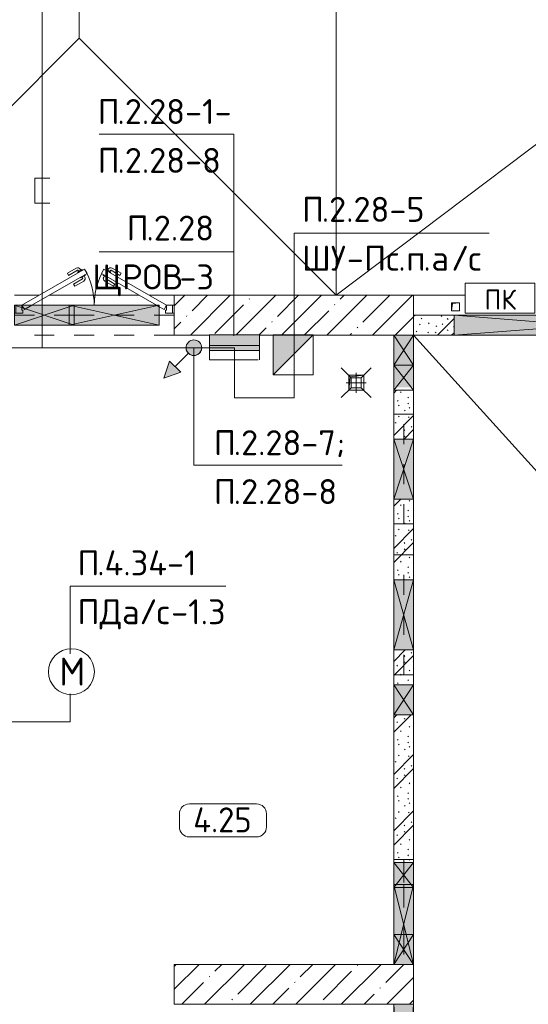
# Model space of a CAD drawing. Header units: millimetres. Extents: x -32229 to 169101, y -13689 to 125138.
# Tile 231 of 256: x 98008 to 103104, y 36450 to 46310. Entities that reach past the tile are written whole.
import ezdxf

# ---------------------------------------------------------------- set-up
doc = ezdxf.new("R2010")
doc.units = ezdxf.units.MM
doc.linetypes.add('3_ Штрих_ 1 х 1 мм', pattern=[400, 200, -200])
doc.linetypes.add('ADSK_Штриховая_ш3 п1_5', pattern=[900, 600, -300])
for name, color, linetype, lineweight in [('A-____-NOTE-TEXT', 5, 'Continuous', 18), ('A-AREA-____-IDEN', 7, 'Continuous', 9), ('A-DETL-____-THIN', 7, 'Continuous', 9), ('A-DOOR-____-MCUT', 7, 'Continuous', 9), ('A-DOOR-____-OTLN', 7, 'Continuous', 18), ('A-DOOR-FRAM-MCUT', 7, 'Continuous', 9), ('A-FLOR-____-OTLN', 7, 'Continuous', 18), ('A-GLAZ-____-MCUT', 7, 'Continuous', 9), ('A-GLAZ-____-OTLN', 7, 'Continuous', 18), ('A-WALL-____-PATT', 7, 'Continuous', 40), ('G-____-____-TEXT', 7, 'Continuous', 9), ('I-WALL-____-MCUT', 7, 'Continuous', 40), ('M-EQPM-____-OTLN', 7, 'Continuous', 18), ('P-SANR-FIXT-OTLN', 7, 'Continuous', 18), ('S-BEAM-____-OTLN', 7, 'Continuous', 18), ('S-COLS-____-MCUT', 7, 'Continuous', 40), ('S-COLS-____-OTLN', 7, 'Continuous', 18)]:
    doc.layers.add(name, color=color, linetype=linetype, lineweight=lineweight)
doc.layers.add('A-AREA-____-OTLN', color=4, linetype='ADSK_Штриховая_ш3 п1_5', lineweight=40, true_color=0x00ffff)
doc.layers.add('A-DETL-____-OTLN', color=7, linetype='Continuous', lineweight=9, true_color=0x00a600)
doc.styles.add('GOST Common', font='GOST_Common.ttf', dxfattribs={"height": 200})
doc.styles.add('GOST Common_3', font='GOST_Common.ttf', dxfattribs={"height": 280})
doc.styles.add('GOST Common_5', font='GOST_Common.ttf', dxfattribs={"height": 250})
doc.styles.add('ISOCPEUR', font='isocpeur.ttf', dxfattribs={"height": 250})
pattern_1 = [(45, (0, 0), (-228.0985, 228.0985), []), (45, (228.1, 0), (-228.0985, 228.0985), [403.225, -80.645, 6.706, -73.939])]
pattern_2 = [(135, (300.56, 377.28), (-565.6854, 6e-14), [10, -790]), (135, (349.8, 474.73), (-565.6854, 6e-14), [10, -790]), (135, (423.93, 473.06), (-565.6854, 6e-14), [10, -790]), (135, (229.92, 447.9), (-565.6854, 6e-14), [10, -790]), (135, (155.08, 447.9), (-565.6854, 6e-14), [10, -790]), (135, (114.9, 369.03), (-565.6854, 6e-14), [10, -790]), (135, (132.43, 285.8), (-565.6854, 6e-14), [10, -790]), (135, (214.66, 322), (-565.6854, 6e-14), [10, -790]), (135, (198.16, 261.88), (-565.6854, 6e-14), [10, -790]), (135, (45.2, 272.9), (-565.6854, 6e-14), [10, -790]), (135, (42.32, 336.16), (-565.6854, 6e-14), [10, -790]), (135, (92.26, 192.24), (-565.6854, 6e-14), [10, -790]), (135, (7.07, 149.2), (-565.6854, 6e-14), [10, -790]), (135, (80.6, 95.1), (-565.6854, 6e-14), [10, -790]), (135, (79.53, 36.94), (-565.6854, 6e-14), [10, -790]), (135, (153.87, 74.56), (-565.6854, 6e-14), [10, -790]), (135, (228.35, 124.8), (-565.6854, 6e-14), [10, -790]), (135, (279.75, 180.4), (-565.6854, 6e-14), [10, -790]), (135, (282.9, 31.63), (-565.6854, 6e-14), [10, -790]), (135, (377.38, 53.45), (-565.6854, 6e-14), [10, -790]), (135, (352.28, 102.7), (-565.6854, 6e-14), [10, -790]), (135, (354.05, 0), (-565.6854, 6e-14), [10, -790]), (135, (553.23, 16.45), (-565.6854, 6e-14), [10, -790]), (135, (542.38, 63.45), (-565.6854, 6e-14), [10, -790]), (135, (536.58, 239.3), (-565.6854, 6e-14), [10, -790]), (135, (475.85, 203.9), (-565.6854, 6e-14), [10, -790]), (135, (475.85, 316.54), (-565.6854, 6e-14), [10, -790]), (135, (520.8, 408.7), (-565.6854, 6e-14), [10, -790]), (135, (551.1, 470.8), (-565.6854, 6e-14), [10, -790]), (135, (235.25, 537.93), (-565.6854, 6e-14), [10, -790]), (135, (407.25, 547.65), (-565.6854, 6e-14), [10, -790]), (135, (94.5, 558.6), (-565.6854, 6e-14), [10, -790]), (135, (46.4, 532.3), (-565.6854, 6e-14), [10, -790]), (135, (85.56, 465.04), (-565.6854, 6e-14), [10, -790]), (135, (355.53, 181.14), (-565.6854, 6e-14), [10, -790]), (135, (362.23, 243.6), (-565.6854, 6e-14), [10, -790]), (135, (413.45, 344.1), (-565.6854, 6e-14), [10, -790]), (135, (286.3, 273.25), (-565.6854, 6e-14), [10, -790]), (135, (423.02, 263.72), (-565.6854, 6e-14), [10, -790]), (135, (162.94, 190.2), (-565.6854, 6e-14), [10, -790]), (135, (470.25, 120.93), (-565.6854, 6e-14), [10, -790]), (135, (484.48, 9.78), (-565.6854, 6e-14), [10, -790]), (45, (0, 212.13), (-565.6854, 0), []), (45, (212.13, 0), (-565.6854, 0), []), (45, (353.55, 0), (-565.6854, 0), []), (45, (0, 353.55), (-565.6854, 0), [])]

# ---------------------------------------------------------------- blocks, each defined once
blk = doc.blocks.new('АР_Дверь двупольная - 1600х2100h_725_725__техн_-6042994--01 ЭМ')
at = {"layer": 'A-DOOR-____-MCUT', "color": 253, "lineweight": 13, "true_color": 0xaaaaaa}
for p, q in [((-725, 100), (-97.1, 462.5)), ((-72.1, 419.2), (-625, 100)), ((-97.1, 462.5), (-72.1, 419.2)), ((97.1, 462.5), (72.1, 419.2)), ((72.1, 419.2), (625, 100)), ((725, 100), (97.1, 462.5)), ((-700, 56.7), (-725, 100)), ((-625, 100), (-700, 56.7)), ((625, 100), (650, 85.6)), ((700, 56.7), (725, 100)), ((650, 85.6), (700, 56.7))]:
    blk.add_line(p, q, dxfattribs=at)
at = {"layer": 'A-DOOR-____-OTLN', "color": 253, "lineweight": 5, "true_color": 0xaaaaaa}
for p, q in [((-269.4, 420.8), (-180.6, 472.1)), ((-256.9, 399.2), (-269.4, 420.8)), ((-256.9, 399.2), (-168.1, 450.4)), ((-122.8, 456.9), (-166.1, 431.9)), ((-166.1, 431.9), (-162.1, 425)), ((-155.3, 438.2), (-161.3, 448.6)), ((-133.6, 450.7), (-139.6, 461.1)), ((-89.8, 399.8), (-133.1, 374.8)), ((-118.8, 450), (-122.8, 456.9)), ((-93.8, 406.7), (-89.8, 399.8)), ((93.8, 406.7), (89.8, 399.8)), ((89.8, 399.8), (133.1, 374.8)), ((118.8, 450), (122.8, 456.9)), ((122.8, 456.9), (166.1, 431.9)), ((133.6, 450.7), (139.6, 461.1)), ((155.3, 438.2), (161.3, 448.6)), ((166.1, 431.9), (162.1, 425)), ((256.9, 399.2), (168.1, 450.4)), ((269.4, 420.8), (180.6, 472.1)), ((256.9, 399.2), (269.4, 420.8)), ((-206.9, 312.5), (-118.1, 363.8)), ((-206.9, 312.5), (-194.4, 290.9)), ((-194.4, 290.9), (-105.6, 342.2)), ((-133.1, 374.8), (-137.1, 381.7)), ((-122.3, 381), (-116.3, 370.6)), ((-100.6, 393.5), (-94.6, 383.1)), ((100.6, 393.5), (94.6, 383.1)), ((194.4, 290.9), (105.6, 342.2)), ((122.3, 381), (116.3, 370.6)), ((206.9, 312.5), (118.1, 363.8)), ((133.1, 374.8), (137.1, 381.7)), ((206.9, 312.5), (194.4, 290.9))]:
    blk.add_line(p, q, dxfattribs=at)
for centre, radius, start, end in [((-165.6, 446.1), 30, 30, 120), ((-165.6, 446.1), 4.99, 30, 120), ((-725, 100), 725, 0, 30), ((725, 100), 725, 150, 180), ((165.6, 446.1), 30, 60, 150), ((165.6, 446.1), 4.99, 60, 150), ((-120.6, 368.1), 4.99, 300, 30), ((-120.6, 368.1), 30, 300, 30), ((120.6, 368.1), 30, 150, 240), ((120.6, 368.1), 4.99, 150, 240)]:
    blk.add_arc(centre, radius, start, end, dxfattribs=at)
at = {"layer": 'A-DOOR-FRAM-MCUT', "color": 253, "lineweight": 13, "true_color": 0xaaaaaa}
for p, q in [((-785, 100), (-800, 100)), ((-785, 100), (-725, 100)), ((-785, 20), (-785, 100)), ((-725, 100), (-725, 50)), ((785, 100), (725, 100)), ((725, 100), (725, 50)), ((785, 20), (785, 100)), ((785, 100), (800, 100)), ((-785, 20), (-800, 20)), ((-715, 20), (-785, 20)), ((-725, 50), (-715, 50)), ((-715, 50), (-715, 20)), ((725, 50), (715, 50)), ((715, 50), (715, 20)), ((715, 20), (785, 20)), ((785, 20), (800, 20))]:
    blk.add_line(p, q, dxfattribs=at)
blk = doc.blocks.new('АР_Отверстие прямоугольное - ВК-4537983--01 ЭМ')
at = {"layer": 'A-GLAZ-____-OTLN', "lineweight": 13, "true_color": 0xf0f0f0}
blk.add_hatch(color=7, dxfattribs=at).paths.add_polyline_path([(397.1, 100), (-325, 100), (-325, -100), (525, -100), (525, 100), (475, 100)])
at = {"layer": 'A-GLAZ-____-MCUT', "color": 253, "lineweight": 13, "true_color": 0xaaaaaa}
for p, q in [((-325, 100), (-325, -100)), ((575, 100), (575, -100))]:
    blk.add_line(p, q, dxfattribs=at)
at = {"layer": 'A-GLAZ-____-OTLN', "color": 253, "lineweight": 5, "true_color": 0xaaaaaa}
for p, q in [((575, 100), (-325, -100)), ((-325, 100), (575, -100))]:
    blk.add_line(p, q, dxfattribs=at)
at = {"layer": 'A-GLAZ-____-OTLN', "color": 253, "lineweight": 13, "true_color": 0xaaaaaa}
for p, q in [((575, 100), (-325, 100)), ((-325, 100), (-325, -100)), ((575, -100), (575, 100)), ((-325, -100), (575, -100))]:
    blk.add_line(p, q, dxfattribs=at)
blk = doc.blocks.new('АР_Канал вертикальный прямоугольный - ПК-5259682--01 ЭМ')
at = {"layer": 'M-EQPM-____-OTLN', "color": 253, "lineweight": 13, "true_color": 0xaaaaaa}
for p, q in [((350, 150), (-350, 150)), ((-350, 150), (-350, -150)), ((-350, -150), (-350, 150)), ((-350, 150), (350, 150)), ((350, -150), (350, 150)), ((350, 150), (350, -150)), ((-350, -150), (350, -150)), ((350, -150), (-350, -150))]:
    blk.add_line(p, q, dxfattribs=at)
blk = doc.blocks.new('АР_Канал вертикальный прямоугольный - ВК-5386080--01 ЭМ')
at = {"layer": 'M-EQPM-____-OTLN', "color": 253, "lineweight": 13, "true_color": 0xaaaaaa}
for p, q in [((75, 75), (-75, 75)), ((-75, 75), (-75, -75)), ((75, 75), (-75, 75)), ((-75, 75), (-75, -75)), ((-75, -75), (-75, 75)), ((-75, 75), (75, 75)), ((-75, -75), (-60, 60)), ((-75, -75), (-60, 60)), ((-60, 60), (75, 75)), ((-60, 60), (75, 75)), ((75, -75), (75, 75)), ((75, 75), (75, -75)), ((-75, -75), (75, -75)), ((75, -75), (-75, -75))]:
    blk.add_line(p, q, dxfattribs=at)
blk = doc.blocks.new('АР_Отверстие прямоугольное - ВК-4883756--01 ЭМ')
at = {"layer": 'A-GLAZ-____-OTLN', "lineweight": 13, "true_color": 0xf0f0f0}
blk.add_hatch(color=7, dxfattribs=at).paths.add_polyline_path([(-175, -100), (425, -100), (425, 100), (-175, 100)])
at = {"layer": 'A-GLAZ-____-MCUT', "color": 253, "lineweight": 13, "true_color": 0xaaaaaa}
for p, q in [((-175, 100), (-175, -100)), ((425, 100), (425, -100))]:
    blk.add_line(p, q, dxfattribs=at)
at = {"layer": 'A-GLAZ-____-OTLN', "color": 253, "lineweight": 5, "true_color": 0xaaaaaa}
for p, q in [((425, 100), (-175, -100)), ((-175, 100), (425, -100))]:
    blk.add_line(p, q, dxfattribs=at)
at = {"layer": 'A-GLAZ-____-OTLN', "color": 253, "lineweight": 13, "true_color": 0xaaaaaa}
for p, q in [((425, 100), (-175, 100)), ((-175, 100), (-175, -100)), ((425, -100), (425, 100)), ((-175, -100), (425, -100))]:
    blk.add_line(p, q, dxfattribs=at)
blk = doc.blocks.new('АР_Отверстие прямоугольное - ВК-3758019--01 ЭМ')
at = {"layer": 'A-GLAZ-____-OTLN', "lineweight": 13, "true_color": 0xf0f0f0}
blk.add_hatch(color=7, dxfattribs=at).paths.add_polyline_path([(-25, -100), (275, -100), (275, 100), (-25, 100)])
at = {"layer": 'A-GLAZ-____-MCUT', "color": 253, "lineweight": 13, "true_color": 0xaaaaaa}
for p, q in [((-25, 100), (-25, -100)), ((275, 100), (275, -100))]:
    blk.add_line(p, q, dxfattribs=at)
at = {"layer": 'A-GLAZ-____-OTLN', "color": 253, "lineweight": 5, "true_color": 0xaaaaaa}
for p, q in [((275, 100), (-25, -100)), ((-25, 100), (275, -100))]:
    blk.add_line(p, q, dxfattribs=at)
at = {"layer": 'A-GLAZ-____-OTLN', "color": 253, "lineweight": 13, "true_color": 0xaaaaaa}
for p, q in [((275, 100), (-25, 100)), ((-25, 100), (-25, -100)), ((275, -100), (275, 100)), ((-25, -100), (275, -100))]:
    blk.add_line(p, q, dxfattribs=at)
blk = doc.blocks.new('АР_Отверстие прямоугольное - ВК-V56--01 ЭМ')
at = {"layer": 'A-GLAZ-____-MCUT', "color": 253, "lineweight": 13, "true_color": 0xaaaaaa}
for p, q in [((-25, 100), (-25, -100)), ((275, 100), (275, -100))]:
    blk.add_line(p, q, dxfattribs=at)
at = {"layer": 'A-GLAZ-____-OTLN', "color": 253, "lineweight": 5, "true_color": 0xaaaaaa}
for p, q in [((275, 100), (-25, -100)), ((-25, 100), (275, -100))]:
    blk.add_line(p, q, dxfattribs=at)
at = {"layer": 'A-GLAZ-____-OTLN', "color": 253, "lineweight": 13, "true_color": 0xaaaaaa}
for p, q in [((275, 100), (-25, 100)), ((-25, 100), (-25, -100)), ((275, -100), (275, 100)), ((-25, -100), (275, -100))]:
    blk.add_line(p, q, dxfattribs=at)
blk = doc.blocks.new('АР_Отверстие прямоугольное - ОВВ-7380624--01 ЭМ')
at = {"layer": 'A-GLAZ-____-OTLN', "lineweight": 13, "true_color": 0xf0f0f0}
blk.add_hatch(color=7, dxfattribs=at).paths.add_polyline_path([(525, 100), (-275, 100), (-275, -100), (525, -100)])
at = {"layer": 'A-GLAZ-____-MCUT', "color": 253, "lineweight": 13, "true_color": 0xaaaaaa}
for p, q in [((-275, 100), (-275, -100)), ((525, 100), (525, -100))]:
    blk.add_line(p, q, dxfattribs=at)
at = {"layer": 'A-GLAZ-____-OTLN', "color": 253, "lineweight": 5, "true_color": 0xaaaaaa}
for p, q in [((-275, 100), (-245, 92.5)), ((525, 100), (225, 25)), ((-245, 92.5), (225, -25)), ((225, 25), (-245, -92.5)), ((-245, -92.5), (-275, -100)), ((225, -25), (525, -100))]:
    blk.add_line(p, q, dxfattribs=at)
at = {"layer": 'A-GLAZ-____-OTLN', "color": 253, "lineweight": 13, "true_color": 0xaaaaaa}
for p, q in [((-245, 100), (-275, 100)), ((-275, 100), (-275, -100)), ((225, 100), (-245, 100)), ((525, 100), (225, 100)), ((525, -100), (525, 100)), ((-275, -100), (-245, -100)), ((-245, -100), (225, -100)), ((225, -100), (525, -100))]:
    blk.add_line(p, q, dxfattribs=at)
blk = doc.blocks.new('АР_Канал вертикальный прямоугольный - АПТ-5386077--01 ЭМ')
at = {"layer": 'M-EQPM-____-OTLN', "color": 253, "lineweight": 13, "true_color": 0xaaaaaa}
for p, q in [((40, 40), (-40, 40)), ((-40, 40), (-40, -40)), ((40, 40), (-40, 40)), ((-40, 40), (-40, -40)), ((-40, -40), (-40, 40)), ((-40, 40), (40, 40)), ((-40, -40), (-32, 32)), ((-40, -40), (-32, 32)), ((-32, 32), (40, 40)), ((-32, 32), (40, 40)), ((40, -40), (40, 40)), ((40, 40), (40, -40)), ((-40, -40), (40, -40)), ((40, -40), (-40, -40))]:
    blk.add_line(p, q, dxfattribs=at)
blk = doc.blocks.new('АР_Отверстие прямоугольное - ОВВ-7380239--01 ЭМ')
at = {"layer": 'A-GLAZ-____-OTLN', "lineweight": 13, "true_color": 0xf0f0f0}
blk.add_hatch(color=7, dxfattribs=at).paths.add_polyline_path([(1245, -100), (1400, -100), (1400, 100), (-1150, 100), (-1150, -100)])
at = {"layer": 'A-GLAZ-____-MCUT', "color": 253, "lineweight": 13, "true_color": 0xaaaaaa}
for p, q in [((-1150, 100), (-1150, -100)), ((1400, 100), (1400, -100))]:
    blk.add_line(p, q, dxfattribs=at)
at = {"layer": 'A-GLAZ-____-OTLN', "color": 253, "lineweight": 5, "true_color": 0xaaaaaa}
for p, q in [((1400, 100), (-1150, -100)), ((-1150, 100), (1400, -100))]:
    blk.add_line(p, q, dxfattribs=at)
at = {"layer": 'A-GLAZ-____-OTLN', "color": 253, "lineweight": 13, "true_color": 0xaaaaaa}
for p, q in [((1400, 100), (-1150, 100)), ((-1150, 100), (-1150, -100)), ((1400, -100), (1400, 100)), ((-1150, -100), (1400, -100))]:
    blk.add_line(p, q, dxfattribs=at)
blk = doc.blocks.new('АР_Отверстие прямоугольное - ВК-4138401--01 ЭМ')
at = {"layer": 'A-GLAZ-____-OTLN', "lineweight": 13, "true_color": 0xf0f0f0}
blk.add_hatch(color=7, dxfattribs=at).paths.add_polyline_path([(30, -100), (250, -100), (250, 100), (30, 100)])
at = {"layer": 'A-GLAZ-____-MCUT', "color": 253, "lineweight": 13, "true_color": 0xaaaaaa}
for p, q in [((0, 100), (0, -100)), ((250, 100), (250, -100))]:
    blk.add_line(p, q, dxfattribs=at)
at = {"layer": 'A-GLAZ-____-OTLN', "color": 253, "lineweight": 5, "true_color": 0xaaaaaa}
for p, q in [((250, 100), (0, -100)), ((0, 100), (250, -100))]:
    blk.add_line(p, q, dxfattribs=at)
at = {"layer": 'A-GLAZ-____-OTLN', "color": 253, "lineweight": 13, "true_color": 0xaaaaaa}
for p, q in [((250, 100), (0, 100)), ((0, 100), (0, -100)), ((250, -100), (250, 100)), ((0, -100), (250, -100))]:
    blk.add_line(p, q, dxfattribs=at)
blk = doc.blocks.new('АР_Отверстие прямоугольное - ОВВ-5305921--01 ЭМ')
at = {"layer": 'A-GLAZ-____-OTLN', "lineweight": 13, "true_color": 0xf0f0f0}
blk.add_hatch(color=7, dxfattribs=at).paths.add_polyline_path([(-225, -100), (475, -100), (475, 100), (-225, 100)])
at = {"layer": 'A-GLAZ-____-MCUT', "color": 253, "lineweight": 13, "true_color": 0xaaaaaa}
for p, q in [((-225, 100), (-225, -100)), ((475, 100), (475, -100))]:
    blk.add_line(p, q, dxfattribs=at)
at = {"layer": 'A-GLAZ-____-OTLN', "color": 253, "lineweight": 5, "true_color": 0xaaaaaa}
for p, q in [((475, 100), (-225, -100)), ((-225, 100), (475, -100))]:
    blk.add_line(p, q, dxfattribs=at)
at = {"layer": 'A-GLAZ-____-OTLN', "color": 253, "lineweight": 13, "true_color": 0xaaaaaa}
for p, q in [((475, 100), (-225, 100)), ((-225, 100), (-225, -100)), ((475, -100), (475, 100)), ((-225, -100), (475, -100))]:
    blk.add_line(p, q, dxfattribs=at)
blk = doc.blocks.new('АР_Трап - 100-100-V67--01 ЭМ')
at = {"layer": 'P-SANR-FIXT-OTLN', "color": 253, "lineweight": 13, "true_color": 0xaaaaaa}
for p, q in [((-50, 50), (-150, 150)), ((0, -100), (0, 100)), ((50, 50), (150, 150)), ((-100, 0), (100, 0)), ((-50, -50), (-50, 50)), ((50, 50), (-50, 50)), ((50, -50), (50, 50)), ((-50, -50), (-150, -150)), ((-50, -50), (50, -50)), ((50, -50), (150, -150))]:
    blk.add_line(p, q, dxfattribs=at)
blk = doc.blocks.new('АР_Перемычка - 200_Уx2_75x5__Опх2_0_75x5_-0_75x5_-7337238--01 ЭМ')
at = {"layer": 'S-BEAM-____-OTLN', "color": 9, "linetype": '3_ Штрих_ 1 х 1 мм', "lineweight": 15, "true_color": 0xc4c4c4}
for p, q in [((-800, 100), (-800, -100)), ((800, 100), (800, -100)), ((-800, 0), (-250, 0)), ((-250, 0), (-200, 0)), ((-200, 0), (650, 0)), ((650, 0), (800, 0))]:
    blk.add_line(p, q, dxfattribs=at)
blk = doc.blocks.new('АР_Перемычка - 200_Ар_10x3_ Оп_Уx1_75x5__0_75x5_-250-5828638--01 ЭМ')
at = {"layer": 'S-BEAM-____-OTLN', "color": 9, "linetype": '3_ Штрих_ 1 х 1 мм', "lineweight": 15, "true_color": 0xc4c4c4}
for p, q in [((-650, 100), (-650, -100)), ((400, 100), (400, -100)), ((-650, 0), (-620, 0)), ((-620, 0), (-400, 0)), ((-400, 0), (-370, 0)), ((-370, 0), (100, 0)), ((100, 0), (400, 0))]:
    blk.add_line(p, q, dxfattribs=at)
blk = doc.blocks.new('АР_Перемычка - 200_Ар_10x3_250-250-4883757--01 ЭМ')
at = {"layer": 'S-BEAM-____-OTLN', "color": 9, "linetype": '3_ Штрих_ 1 х 1 мм', "lineweight": 15, "true_color": 0xc4c4c4}
for p, q in [((-550, 100), (-550, -100)), ((550, 100), (550, -100)), ((-550, 0), (550, 0))]:
    blk.add_line(p, q, dxfattribs=at)
blk = doc.blocks.new('АР_Отверстие прямоугольное - АПТ-5743144--01 ЭМ')
at = {"layer": 'A-GLAZ-____-OTLN', "lineweight": 13, "true_color": 0xf0f0f0}
blk.add_hatch(color=7, dxfattribs=at).paths.add_polyline_path([(25, 100), (-175, 100), (-175, -100), (425, -100), (425, 100), (340, 100)])
at = {"layer": 'A-GLAZ-____-MCUT', "color": 253, "lineweight": 13, "true_color": 0xaaaaaa}
for p, q in [((-175, 100), (-175, -100)), ((425, 100), (425, -100))]:
    blk.add_line(p, q, dxfattribs=at)
at = {"layer": 'A-GLAZ-____-OTLN', "color": 253, "lineweight": 5, "true_color": 0xaaaaaa}
for p, q in [((-175, 100), (-125, 83.3)), ((425, 100), (-125, -83.3)), ((-125, 83.3), (425, -100)), ((-125, -83.3), (-175, -100))]:
    blk.add_line(p, q, dxfattribs=at)
at = {"layer": 'A-GLAZ-____-OTLN', "color": 253, "lineweight": 13, "true_color": 0xaaaaaa}
for p, q in [((-125, 100), (-175, 100)), ((-175, 100), (-175, -100)), ((425, 100), (-125, 100)), ((425, -100), (425, 100)), ((-175, -100), (-125, -100)), ((-125, -100), (425, -100))]:
    blk.add_line(p, q, dxfattribs=at)
blk = doc.blocks.new('АР_Перемычка - 200_Ар_10x3_250-250-5306049--01 ЭМ')
at = {"layer": 'S-BEAM-____-OTLN', "color": 9, "linetype": '3_ Штрих_ 1 х 1 мм', "lineweight": 15, "true_color": 0xc4c4c4}
for p, q in [((-600, 100), (-600, -100)), ((600, 100), (600, -100)), ((-600, 0), (600, 0))]:
    blk.add_line(p, q, dxfattribs=at)
blk = doc.blocks.new('АР_Отверстие прямоугольное - ОВВ-V100--01 ЭМ')
at = {"layer": 'A-GLAZ-____-OTLN', "lineweight": 13, "true_color": 0xf0f0f0}
blk.add_hatch(color=7, dxfattribs=at).paths.add_polyline_path([(1625, -100), (1625, 100), (-1375, 100), (-1375, -100), (1163.4, -100)])
at = {"layer": 'A-GLAZ-____-MCUT', "color": 253, "lineweight": 13, "true_color": 0xaaaaaa}
for p, q in [((-1375, 100), (-1375, -100)), ((1625, 100), (1625, -100))]:
    blk.add_line(p, q, dxfattribs=at)
at = {"layer": 'A-GLAZ-____-OTLN', "color": 253, "lineweight": 5, "true_color": 0xaaaaaa}
for p, q in [((1625, 100), (-1375, -100)), ((-1375, 100), (1625, -100))]:
    blk.add_line(p, q, dxfattribs=at)
at = {"layer": 'A-GLAZ-____-OTLN', "color": 253, "lineweight": 13, "true_color": 0xaaaaaa}
for p, q in [((1625, 100), (-1375, 100)), ((-1375, 100), (-1375, -100)), ((1625, -100), (1625, 100)), ((-1375, -100), (1625, -100))]:
    blk.add_line(p, q, dxfattribs=at)
blk = doc.blocks.new('Наметкина 10_РД_АР_П_отсоединено_rvt-1--01 ЭМ')
at = {"layer": 'A-WALL-____-PATT', "lineweight": 5, "true_color": 0xaaaaaa}
h = blk.add_hatch(dxfattribs=at)
h.set_pattern_fill('FP_6', color=253, style=0, pattern_type=2)
h.set_pattern_definition(pattern_2)
h.paths.add_polyline_path([(102360.3, 43150), (102360.3, 43350), (101955.3, 43350), (101955.3, 43150)])
h.paths.add_polyline_path([(104910.3, 43150), (105605.3, 43150), (105605.3, 43350), (104910.3, 43350), (104910.3, 43176)])
h = blk.add_hatch(dxfattribs=at)
h.set_pattern_fill('FP_6', color=253, style=0, pattern_type=2)
h.set_pattern_definition(pattern_2)
h.paths.add_polyline_path([(101755.3, 37870), (101955.3, 37870), (101955.3, 39350), (101755.3, 39350), (101755.3, 38555.5)])
h.paths.add_polyline_path([(101755.3, 39650), (101955.3, 39650), (101955.3, 40000), (101755.3, 40000)])
h.paths.add_polyline_path([(101955.3, 40700), (101955.3, 41510), (101755.3, 41510), (101755.3, 40700)])
h.paths.add_polyline_path([(101755.3, 42110), (101955.3, 42110), (101955.3, 42600), (101755.3, 42600)])
at = {"layer": 'S-COLS-____-OTLN', "lineweight": 5, "true_color": 0xaaaaaa}
h = blk.add_hatch(dxfattribs=at)
h.set_pattern_fill('FP_1', color=253, style=0, pattern_type=2)
h.set_pattern_definition(pattern_1)
h.paths.add_polyline_path([(101955.3, 43150), (101955.3, 43550), (99555.3, 43550), (99555.3, 43150), (99908.6, 43150), (99908.6, 43154), (100409.6, 43154), (100409.6, 43150), (101755.3, 43150)])
h = blk.add_hatch(dxfattribs=at)
h.set_pattern_fill('FP_1', color=253, style=0, pattern_type=2)
h.set_pattern_definition(pattern_1)
h.paths.add_polyline_path([(101955.3, 36450), (101955.3, 36850), (99555.3, 36850), (99555.3, 36450), (101755.3, 36450)])
at = {"layer": 'A-AREA-____-OTLN', "color": 253, "linetype": '3_ Штрих_ 1 х 1 мм', "lineweight": 13, "true_color": 0xaaaaaa}
blk.add_line((99555.3, 43150), (97980.3, 43150), dxfattribs=at)
at = {"layer": 'A-FLOR-____-OTLN', "color": 253, "lineweight": 13, "true_color": 0xaaaaaa}
for p, q in [((101180.3, 54500), (101180.3, 43550)), ((101180.3, 43550), (101180.3, 54500)), ((98605.3, 46125), (98605.3, 49075)), ((96030.3, 43550), (98605.3, 46125)), ((101180.3, 43550), (98605.3, 46125)), ((101180.3, 43550), (104592.8, 46125)), ((98203.5, 43550), (97955.3, 43550)), ((98203.5, 43550), (97955.3, 43550)), ((99207.1, 43550), (98303.5, 43550)), ((99207.1, 43550), (98303.5, 43550)), ((99555.3, 43550), (99307.1, 43550)), ((99555.3, 43550), (99307.1, 43550)), ((102470.3, 43550), (101955.3, 43550)), ((102470.3, 43550), (101955.3, 43550)), ((104755.3, 40050), (101955.3, 43150)), ((101755.3, 36450), (100823.5, 36450)), ((101755.3, 33450), (101755.3, 36450))]:
    blk.add_line(p, q, dxfattribs=at)
at = {"layer": 'I-WALL-____-MCUT', "color": 253, "lineweight": 13, "true_color": 0xaaaaaa}
for p, q in [((102360.3, 43350), (101955.3, 43350)), ((101955.3, 43350), (101955.3, 43150)), ((104910.3, 43350), (102360.3, 43350)), ((101755.3, 43150), (101755.3, 42600)), ((101955.3, 43150), (101755.3, 43150)), ((101955.3, 43150), (102360.3, 43150)), ((101955.3, 42600), (101955.3, 43150)), ((102360.3, 43150), (104910.3, 43150)), ((101755.3, 42600), (101755.3, 42110)), ((101955.3, 42110), (101955.3, 42600)), ((101755.3, 42110), (101755.3, 41510)), ((101955.3, 41510), (101955.3, 42110)), ((101755.3, 41510), (101755.3, 40700)), ((101955.3, 40700), (101955.3, 41510)), ((101755.3, 40700), (101755.3, 40000)), ((101955.3, 40000), (101955.3, 40700)), ((101755.3, 40000), (101755.3, 39650)), ((101955.3, 39650), (101955.3, 40000)), ((101755.3, 39650), (101755.3, 39350)), ((101955.3, 39350), (101955.3, 39650)), ((101755.3, 39350), (101755.3, 37870)), ((101955.3, 37870), (101955.3, 39350)), ((101755.3, 37870), (101755.3, 37650)), ((101955.3, 37650), (101955.3, 37870)), ((101755.3, 37650), (101755.3, 37620)), ((101755.3, 37620), (101755.3, 37150)), ((101955.3, 37620), (101955.3, 37650)), ((101955.3, 37150), (101955.3, 37620)), ((101755.3, 37150), (101755.3, 36850)), ((101955.3, 36850), (101955.3, 37150)), ((101755.3, 36850), (101955.3, 36850))]:
    blk.add_line(p, q, dxfattribs=at)
at = {"layer": 'S-COLS-____-MCUT', "color": 253, "lineweight": 15, "true_color": 0xaaaaaa}
for p, q in [((101955.3, 43550), (99555.3, 43550)), ((99555.3, 43550), (99555.3, 43150)), ((101955.3, 43150), (101955.3, 43550)), ((99555.3, 43150), (99908.6, 43150)), ((100409.6, 43150), (101755.3, 43150)), ((101755.3, 43150), (101955.3, 43150)), ((101755.3, 36850), (99555.3, 36850)), ((99555.3, 36850), (99555.3, 36450)), ((101955.3, 36850), (101755.3, 36850)), ((101955.3, 36450), (101955.3, 36850)), ((99555.3, 36450), (101755.3, 36450)), ((101755.3, 36450), (101955.3, 36450))]:
    blk.add_line(p, q, dxfattribs=at)
at = {"layer": 'A-DOOR-____-OTLN', "color": 253, "lineweight": 13, "true_color": 0xaaaaaa}
blk.add_blockref('АР_Дверь двупольная - 1600х2100h_725_725__техн_-6042994--01 ЭМ', (98755.3, 43350), dxfattribs=at)
at = {"layer": 'A-GLAZ-____-OTLN', "color": 253, "lineweight": 13, "true_color": 0xaaaaaa}
for name, p, rotation in [('АР_Отверстие прямоугольное - АПТ-5743144--01 ЭМ', (98380.3, 43350), 180), ('АР_Отверстие прямоугольное - ВК-4537983--01 ЭМ', (99080.3, 43350), 180), ('АР_Отверстие прямоугольное - ВК-3758019--01 ЭМ', (101855.3, 42875), 89.99999999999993), ('АР_Отверстие прямоугольное - ВК-4138401--01 ЭМ', (101855.3, 42600), 89.99999999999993), ('АР_Отверстие прямоугольное - ВК-4883756--01 ЭМ', (101855.3, 41685), 89.99999999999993), ('АР_Отверстие прямоугольное - ОВВ-5305921--01 ЭМ', (101855.3, 40225), 89.99999999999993), ('АР_Отверстие прямоугольное - ВК-3758019--01 ЭМ', (101855.3, 39375), 89.99999999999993), ('АР_Отверстие прямоугольное - ВК-4138401--01 ЭМ', (101855.3, 37620), 89.99999999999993), ('АР_Отверстие прямоугольное - ОВВ-7380624--01 ЭМ', (101855.3, 37375), 269.9999999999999), ('АР_Отверстие прямоугольное - ВК-V56--01 ЭМ', (101855.3, 36875), 89.99999999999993), ('АР_Отверстие прямоугольное - ОВВ-V100--01 ЭМ', (101855.3, 35075), 269.9999999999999)]:
    blk.add_blockref(name, p, dxfattribs=dict(at, rotation=rotation))
blk.add_blockref('АР_Отверстие прямоугольное - ОВВ-7380239--01 ЭМ', (103510.3, 43250), dxfattribs=at)
at = {"layer": 'M-EQPM-____-OTLN', "color": 253, "lineweight": 13, "true_color": 0xaaaaaa}
for name, p in [('АР_Канал вертикальный прямоугольный - ПК-5259682--01 ЭМ', (102820.3, 43520)), ('АР_Канал вертикальный прямоугольный - АПТ-5386077--01 ЭМ', (102375.3, 43435)), ('АР_Канал вертикальный прямоугольный - ВК-5386080--01 ЭМ', (101380.3, 42675))]:
    blk.add_blockref(name, p, dxfattribs=at)
at = {"layer": 'P-SANR-FIXT-OTLN', "color": 253, "lineweight": 13, "true_color": 0xaaaaaa}
blk.add_blockref('АР_Трап - 100-100-V67--01 ЭМ', (101380.3, 42675), dxfattribs=at)
at = {"layer": 'S-BEAM-____-OTLN', "color": 253, "lineweight": 13, "true_color": 0xaaaaaa}
blk.add_blockref('АР_Перемычка - 200_Уx2_75x5__Опх2_0_75x5_-0_75x5_-7337238--01 ЭМ', (98755.3, 43350), dxfattribs=at)
for name, p, rotation in [('АР_Перемычка - 200_Ар_10x3_250-250-4883757--01 ЭМ', (101855.3, 41810), 89.99999999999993), ('АР_Перемычка - 200_Ар_10x3_250-250-5306049--01 ЭМ', (101855.3, 40350), 89.99999999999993), ('АР_Перемычка - 200_Ар_10x3_ Оп_Уx1_75x5__0_75x5_-250-5828638--01 ЭМ', (101855.3, 37250), 269.9999999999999)]:
    blk.add_blockref(name, p, dxfattribs=dict(at, rotation=rotation))
at = {"layer": 'A-____-NOTE-TEXT', "color": 253, "lineweight": 5, "true_color": 0xaaaaaa, "insert": (102665.1, 43607.2), "char_height": 200, "width": 384.81, "attachment_point": 1, "style": 'GOST Common'}
blk.add_mtext('ПК', dxfattribs=at)
blk = doc.blocks.new('Марка помещения 2 - Марка помещения 2-1605974--01 ЭМ')
at = {"layer": 'A-AREA-____-IDEN', "color": 253, "true_color": 0xaaaaaa}
for p, q in [((-1.797, 0.841), (1.569, 0.841)), ((-2.297, -0.309), (-2.297, 0.341)), ((2.069, 0.341), (2.069, -0.309)), ((1.569, -0.809), (-1.797, -0.809))]:
    blk.add_line(p, q, dxfattribs=at)
for centre, start, end in [((-1.797, 0.341), 90, 180), ((1.569, 0.341), 0, 90), ((-1.797, -0.309), 180, 270), ((1.569, -0.309), 270, 360)]:
    blk.add_arc(centre, 0.5, start, end, dxfattribs=at)
blk = doc.blocks.new('УГО_Шкаф - УГО_Шкаф-V122--01 ЭМ')
at = {"layer": 'A-____-NOTE-TEXT', "lineweight": 9, "true_color": 0x0000ff}
blk.add_hatch(color=5, dxfattribs=at).paths.add_polyline_path([(1, 2), (1, 0), (-1, 0)])
at = {"layer": 'A-____-NOTE-TEXT', "color": 5, "lineweight": 9, "true_color": 0x0000ff}
for p, q in [((-1, 0), (-1, 2)), ((-1, 2), (1, 2)), ((1, 2), (-1, 0)), ((1, 0), (1, 2)), ((1, 0), (1, 2)), ((1, 0), (-1, 0)), ((-1, 0), (1, 0))]:
    blk.add_line(p, q, dxfattribs=at)
blk = doc.blocks.new('УГО Выше ниже синее _ 2020 - УГО Выше ниже синее _ 2020-V121--01 ЭМ')
at = {"layer": 'A-____-NOTE-TEXT', "lineweight": 9, "true_color": 0x0000ff}
h = blk.add_hatch(color=5, dxfattribs=at)
edge = h.paths.add_edge_path()
edge.add_arc((0, 0), 0.392, 270, 450)
edge.add_arc((0, 0), 0.392, 90, 270)
blk.add_hatch(color=5, dxfattribs=at).paths.add_polyline_path([(0.668, -1.215), (1.225, -0.658), (1.517, -1.508)])
at = {"layer": 'A-____-NOTE-TEXT', "lineweight": 9}
for p, q in [((0.277, -0.277), (0.941, -0.941)), ((1.225, -0.658), (0.668, -1.215)), ((1.517, -1.508), (1.225, -0.658)), ((0.668, -1.215), (1.517, -1.508))]:
    blk.add_line(p, q, dxfattribs=at)
blk.add_circle((0, 0), 0.392, dxfattribs=at)
for start, end in [(90, 270), (270, 90)]:
    blk.add_arc((0, 0), 0.392, start, end, dxfattribs=at)

msp = doc.modelspace()

# ---------------------------------------------------------------- hatches: boundary and pattern name
at = {"layer": 'A-____-NOTE-TEXT', "lineweight": 5, "true_color": 0x0000ff}
msp.add_hatch(color=5, dxfattribs=at).paths.add_polyline_path([(100409.6, 42997), (100409.6, 43154), (99908.6, 43154), (99908.6, 42997)])

# ---------------------------------------------------------------- linework, layer by layer
at = {"layer": 'A-____-NOTE-TEXT', "color": 5, "lineweight": 9, "true_color": 0x0000ff}
for p, q in [((100409.6, 43154), (99908, 43154)), ((100409.6, 43154), (99908.6, 43154)), ((99908.6, 43154), (99908.6, 42997)), ((99908.6, 43154), (99908.6, 42905.4)), ((100409.6, 42997), (100409.6, 43154)), ((100409.6, 42905.4), (100409.6, 43154)), ((100409.6, 43046.3), (99908.6, 43046.3)), ((99908.6, 42997), (100409.6, 42997)), ((99909.1, 42904.7), (100399.2, 42904.7))]:
    msp.add_line(p, q, dxfattribs=at)
at = {"layer": 'A-____-NOTE-TEXT', "color": 1, "lineweight": 9, "true_color": 0xff0000}
msp.add_circle((98527.1, 39780.1), 230, dxfattribs=at)
at = {"layer": 'A-DETL-____-OTLN', "color": 5, "true_color": 0x0000ff}
for p, q in [((98235.3, 43024.9), (98235.3, 58306.5)), ((98310.3, 44723.2), (98160.3, 44723.2)), ((98160.3, 44723.2), (98160.3, 44473.2)), ((98160.3, 44473.2), (98310.3, 44473.2)), ((98235.3, 43024.9), (95155.3, 43024.9)), ((100159.1, 43024.9), (98235.3, 43024.9)), ((100159.1, 43024.9), (100159.1, 42524.9)), ((100759.1, 42524.9), (100759.1, 42963.6)), ((100159.1, 42524.9), (100759.1, 42524.9))]:
    msp.add_line(p, q, dxfattribs=at)
at = {"layer": 'A-DETL-____-OTLN', "color": 1, "true_color": 0xff0000}
for p, q in [((98512.6, 39558.7), (98512.6, 39278.7)), ((98512.6, 39278.7), (91270.7, 39278.7))]:
    msp.add_line(p, q, dxfattribs=at)
at = {"layer": 'A-DETL-____-THIN'}
for p, q in [((100154.7, 45164), (98804.2, 45164)), ((100154.7, 45164), (100154.7, 43144)), ((100759.1, 44171.2), (102713.5, 44171.2)), ((100759.1, 42963.6), (100759.1, 44171.2)), ((98804.2, 43984), (100154.7, 43984)), ((99753.5, 43024.9), (99753.5, 41847.6)), ((101239.2, 41847.6), (99753.5, 41847.6)), ((98512.6, 39958.7), (98512.6, 40638.7)), ((98512.6, 40638.7), (100072.6, 40638.7))]:
    msp.add_line(p, q, dxfattribs=at)

# ---------------------------------------------------------------- block references
at = {"lineweight": 5}
msp.add_blockref('Наметкина 10_РД_АР_П_отсоединено_rvt-1--01 ЭМ', (0, 0), dxfattribs=at)
at = {"layer": 'A-____-NOTE-TEXT', "lineweight": 9, "xscale": 200, "yscale": 200, "zscale": 200, "rotation": 269.9999999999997}
msp.add_blockref('УГО Выше ниже синее _ 2020 - УГО Выше ниже синее _ 2020-V121--01 ЭМ', (99753.5, 43024.9), dxfattribs=at)
at = {"layer": 'A-____-NOTE-TEXT', "color": 5, "lineweight": 9, "true_color": 0x0000ff, "xscale": 200, "yscale": 200, "zscale": 200, "rotation": 180}
msp.add_blockref('УГО_Шкаф - УГО_Шкаф-V122--01 ЭМ', (100748.3, 43152.8), dxfattribs=at)
at = {"layer": 'A-AREA-____-IDEN', "color": 253, "true_color": 0xaaaaaa, "xscale": 199.9999999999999, "yscale": 199.9999999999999, "zscale": 199.9999999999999}
msp.add_blockref('Марка помещения 2 - Марка помещения 2-1605974--01 ЭМ', (100067.5, 38288.4), dxfattribs=at)

# ---------------------------------------------------------------- texts
at = {"layer": 'A-____-NOTE-TEXT', "color": 1, "lineweight": 9, "true_color": 0xff0000, "insert": (98404.3, 39922), "char_height": 280, "width": 304.641, "attachment_point": 1, "style": 'GOST Common_3'}
msp.add_mtext('\\fGOST Common|b0|i0|c204|p34|;М', dxfattribs=at)
at = {"layer": 'A-AREA-____-IDEN', "color": 253, "true_color": 0xaaaaaa, "insert": (99747, 38422.1), "char_height": 250, "width": 785.654, "attachment_point": 1, "style": 'GOST Common_5'}
msp.add_mtext('4.25', dxfattribs=at)
at = {"layer": 'G-____-____-TEXT', "char_height": 250, "attachment_point": 1, "style": 'ISOCPEUR'}
for s, insert, width in [('\\fISOCPEUR|b0|i0|c204|p34|;П', (98789.4, 45515.2), 240.506), ('.2.28-1-', (98987.8, 45515.2), 1378.902), ('\\fISOCPEUR|b0|i0|c204|p34|;П', (98789.4, 45025.7), 240.506), ('.2.28-8', (98987.8, 45025.7), 1234.599), ('\\fISOCPEUR|b0|i0|c204|p34|;П', (100836.2, 44535.5), 240.506), ('.2.28-5', (101034.6, 44535.5), 1234.599), ('\\fISOCPEUR|b0|i0|c204|p34|;П', (99079.9, 44348.4), 240.506), ('.2.28', (99278.3, 44348.4), 817.721), ('ШУ', (100836.2, 44046.1), 545.147), ('Пс', (101457.9, 44046.1), 416.877), ('\\fISOCPEUR|b0|i0|c204|p34|;п', (101881.3, 44046.1), 208.439), ('\\fISOCPEUR|b0|i0|c204|p34|;а', (102132.6, 44046.1), 240.506), ('\\fISOCPEUR|b0|i0|c204|p34|;/', (102331.1, 44046.1), 208.439), ('\\fISOCPEUR|b0|i0|c204|p34|;с', (102503, 44046.1), 176.371), ('\\fISOCPEUR|b0|i0|c204|p34|;-', (101286, 44046.1), 208.439), ('ЩРОВ', (98735.9, 43858.9), 1058.227), ('-3', (99609, 43858.9), 416.877), ('\\fISOCPEUR|b0|i0|c204|p34|;.', (101801.9, 44046.1), 96.203), ('\\fISOCPEUR|b0|i0|c204|p34|;.', (102053.2, 44046.1), 96.203), ('.2.28-7;', (100152.4, 42198.8), 1346.835), ('\\fISOCPEUR|b0|i0|c204|p34|;П', (99953.9, 42198.8), 240.506), ('\\fISOCPEUR|b0|i0|c204|p34|;П', (99953.9, 41709.3), 240.506), ('.2.28-8', (100152.4, 41709.3), 1234.599), ('\\fISOCPEUR|b0|i0|c204|p34|;П', (98586.8, 40995.3), 240.506), ('.4.34-1', (98785.2, 40995.3), 1234.599), ('\\fISOCPEUR|b0|i0|c204|p34|;/', (99208.6, 40505.8), 208.439), ('ПДа', (98586.8, 40505.8), 753.586), ('\\fISOCPEUR|b0|i0|c204|p34|;с', (99380.6, 40505.8), 176.371), ('-1.3', (99526.1, 40505.8), 657.384)]:
    msp.add_mtext(s, dxfattribs=dict(at, insert=insert, width=width))

doc.saveas('drawing.dxf')
